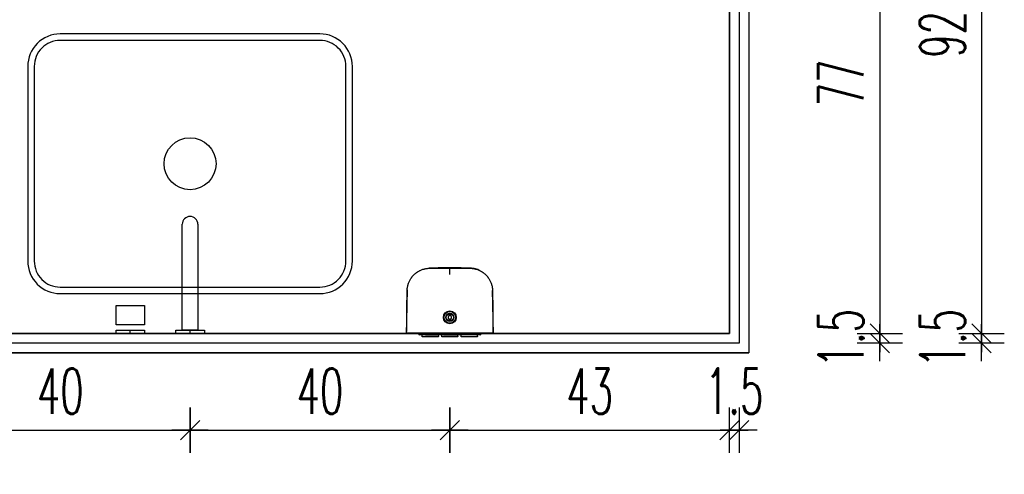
# Model space of a CAD drawing. Header units: centimetres. Extents: x -15121 to 30567, y -60641 to 0.
# Tile 147 of 256: x 6560 to 6711, y -24922 to -24852. Entities that reach past the tile are written whole.
import ezdxf

# ---------------------------------------------------------------- set-up
doc = ezdxf.new("R2010")
doc.units = ezdxf.units.CM
doc.header["$LTSCALE"] = 60
for name, color, linetype in [('A-----SZ', 8, 'Continuous'), ('AIKA podłoga wc pod meble', 8, 'Continuous'), ('AIKA TYNK', 5, 'Continuous'), ('AIKA widoki wymiarowanie', 7, 'Continuous'), ('AIKA widokowe', 7, 'Continuous'), ('AIKA ŚCIANA', 8, 'Continuous'), ('widokowe', 7, 'Continuous')]:
    doc.layers.add(name, color=color, linetype=linetype)
doc.layers.add('opisy', color=1, linetype='Continuous', lineweight=15)
doc.styles.add('wymiar', font='txt.shx', dxfattribs={"width": 0.6})
doc.dimstyles.new('Dwudziestka', dxfattribs={"dimtxt": 7, "dimasz": 0.7, "dimexe": 5, "dimexo": 0, "dimgap": 2.5, "dimtad": 1, "dimtoh": 1, "dimdec": 3, "dimrnd": 0.5, "dimdsep": 46, "dimtxsty": 'wymiar', "dimblk": 'znacznik', "dimcen": 0, "dimdle": 5, "dimse1": 1, "dimse2": 1, "dimclrd": 256, "dimclre": 256, "dimclrt": 256, "dimadec": 0, "dimazin": 0, "dimtfac": 0.4, "dimtdec": 3, "dimtix": 1, "dimtofl": 0, "dimtmove": 2, "dimatfit": 3, "dimldrblk": 'znacznik', "dimfxl": 1, "dimtolj": 1, "dimarcsym": 0})

# ---------------------------------------------------------------- blocks, each defined once
blk = doc.blocks.new('SL umywalka 50 top')
at = {"layer": 'AIKA widokowe'}
for points in [[(-20, -39), (20, -39, 0.414214), (25, -34), (25, -4, 0.414214), (20, 1), (-20, 1, 0.414214), (-25, -4), (-25, -34, 0.414214)], [(-20, -38), (20, -38, 0.414214), (24, -34), (24, -4, 0.414214), (20, 0), (-20, 0, 0.414214), (-24, -4), (-24, -34, 0.414214)]]:
    blk.add_lwpolyline(points, format="xyb", close=True, dxfattribs=at)
blk.add_circle((0, -19), 4, dxfattribs=at)
blk = doc.blocks.new('SL dozownik góra')
at = {"layer": 'AIKA widokowe'}
for p, q in [((-9.48, -0.03), (-9.48, 0.01)), ((-9.38, -0.03), (-9.38, 0.01)), ((-9.26, 0.01), (-9.37, 0.01)), ((-9.28, 0.21), (-8.58, 0.21)), ((-8.58, 0.11), (-9.28, 0.11)), ((-9.15, 0.11), (-9.15, -0.03)), ((-8.88, 0.45), (-8.88, 0.51)), ((-8.88, 0.51), (-6.38, 0.51)), ((-8.88, 0.45), (-8.88, 0.24)), ((-8.88, 0.21), (-8.88, 0.24)), ((-8.83, -0.03), (-8.83, 0.11)), ((-8.58, 0.21), (-8.48, 0.21)), ((-8.48, 0.11), (-8.58, 0.11)), ((-8.48, 0.21), (-8.38, 0.21)), ((-8.48, 0.11), (-8.48, 0.21)), ((-8.38, 0.11), (-8.48, 0.11)), ((-8.38, 0.21), (-6.58, 0.21)), ((-8.38, 0.11), (-6.58, 0.11)), ((-6.63, 0.11), (-6.63, -0.04)), ((-6.63, 0.11), (-6.63, 0.11)), ((-6.58, 0.21), (-6.48, 0.21)), ((-6.48, 0.11), (-6.58, 0.11)), ((-6.48, 0.21), (-6.38, 0.21)), ((-6.48, 0.21), (-6.48, 0.11)), ((-6.38, 0.11), (-6.48, 0.11)), ((-6.38, 0.51), (-6.38, 0.45)), ((-6.38, 0.45), (-6.38, 0.24)), ((-6.38, 0.24), (-6.38, 0.21)), ((-6.38, 0.21), (-5.75, 0.21)), ((-5.75, 0.11), (-6.38, 0.11)), ((-6.13, 0.11), (-6.13, 0.1)), ((-6.13, 0.11), (-6.13, 0.11)), ((-6.13, 0.1), (-5.72, 0.1)), ((-5.88, 0.45), (-5.88, 0.51)), ((-5.88, 0.51), (-3.38, 0.51)), ((-5.88, 0.45), (-5.88, 0.24)), ((-5.88, 0.21), (-5.88, 0.24)), ((-3.63, 0.21), (-5.75, 0.21)), ((-5.68, 0.08), (-5.57, -0.03)), ((-5.43, -0.03), (-5.61, 0.15)), ((-4.71, 0.11), (-5.57, 0.11)), ((-5.56, 0.1), (-4.93, 0.1)), ((-4.93, 0.1), (-4.93, 0.11)), ((-4.93, 0.11), (-4.93, 0.11)), ((-4.66, 0.16), (-4.85, -0.03)), ((-3.63, 0.11), (-4.31, 0.11)), ((-3.13, 0.1), (-4.3, 0.1)), ((-3.63, 0.21), (-3.43, 0.21)), ((-3.43, 0.11), (-3.63, 0.11)), ((-3.43, 0.21), (-3.23, 0.21)), ((-3.43, 0.11), (-3.43, 0.21)), ((-3.23, 0.11), (-3.43, 0.11)), ((-3.38, 0.51), (-3.38, 0.45)), ((-3.38, 0.45), (-3.38, 0.24)), ((-3.38, 0.24), (-3.38, 0.21)), ((-3.23, 0.21), (-2.88, 0.21)), ((-2.88, 0.11), (-3.23, 0.11)), ((-3.13, 0.11), (-3.13, 0.1)), ((-3.13, 0.11), (-3.13, 0.11)), ((-2.88, 0.45), (-2.88, 0.51)), ((-2.88, 0.51), (-0.38, 0.51)), ((-2.88, 0.45), (-2.88, 0.24)), ((-2.88, 0.21), (-2.88, 0.24)), ((-2.88, 0.21), (-2.78, 0.21)), ((-2.88, 0.11), (-2.78, 0.11)), ((-2.78, 0.21), (-2.68, 0.21)), ((-2.78, 0.21), (-2.78, 0.11)), ((-2.78, 0.11), (-2.68, 0.11)), ((-0.88, 0.21), (-2.68, 0.21)), ((-0.88, 0.11), (-2.68, 0.11)), ((-2.63, 0.11), (-2.63, -0.04)), ((-2.63, 0.11), (-2.63, 0.11)), ((-0.88, 0.21), (-0.78, 0.21)), ((-0.88, 0.11), (-0.78, 0.11)), ((-0.78, 0.21), (-0.68, 0.21)), ((-0.78, 0.11), (-0.78, 0.21)), ((-0.78, 0.11), (-0.68, 0.11)), ((-0.68, 0.21), (0.02, 0.21)), ((0.02, 0.11), (-0.68, 0.11)), ((-0.43, 0.11), (-0.43, -0.03)), ((-0.38, 0.51), (-0.38, 0.45)), ((-0.38, 0.45), (-0.38, 0.24)), ((-0.38, 0.24), (-0.38, 0.21)), ((-0.11, 0.11), (-0.11, -0.03)), ((0.11, 0.01), (0, 0.01)), ((0.12, 0.01), (0.12, -0.03)), ((0.22, 0.01), (0.22, -0.03)), ((-4.75, -2.24), (-4.75, -2.09)), ((-4.5, -2.09), (-4.75, -2.09)), ((-4.75, -2.26), (-4.75, -2.24)), ((-4.75, -2.73), (-4.75, -2.71)), ((-4.75, -2.89), (-4.75, -2.73)), ((-4.5, -2.89), (-4.75, -2.89)), ((-4.5, -2.24), (-4.5, -2.09)), ((-4.5, -2.24), (-4.5, -2.26)), ((-4.5, -2.71), (-4.5, -2.73)), ((-4.5, -2.89), (-4.5, -2.73)), ((-11.26, -4.31), (-11.26, -4.31)), ((2, -4.31), (2, -4.31)), ((-11.24, -5.15), (-11.24, -5.15)), ((1.98, -5.15), (1.98, -5.15)), ((-11.21, -6.37), (-11.21, -6.52)), ((-11.21, -6.38), (-11.21, -6.5))]:
    blk.add_line(p, q, dxfattribs=at)
for radius in [1, 0.9, 0.625, 0.575]:
    blk.add_circle((-4.63, -2.49), radius, dxfattribs=at)
for centre, radius, start, end in [((-9.28, 0.01), 0.2, 90, 180), ((-9.28, 0.01), 0.1, 90, 180), ((-9.37, 0), 0.009, 90, 180), ((-9.26, 0), 0.009, 0, 90), ((-5.75, 0.01), 0.2, 45, 90), ((-5.75, 0.01), 0.1, 45, 90), ((-4.59, 0.09), 0.1, 85.8328, 135), ((-4.63, -0.46), 0.65, 42.186, 85.8328), ((0, 0), 0.009, 90, 180), ((0.02, 0.01), 0.2, 0, 90), ((0.02, 0.01), 0.1, 0, 90), ((0.11, 0), 0.009, 0, 90), ((-4.63, -2.49), 0.275, 117.0357, 242.9643), ((-4.63, -2.49), 0.256, 60.7941, 119.2059), ((-4.63, -2.49), 0.256, 240.7941, 299.2059), ((-4.63, -2.49), 0.275, 297.0357, 62.9643), ((-11.24, -4.31), 0.02, 182.1155, 232.6601), ((1.98, -4.31), 0.02, 307.0927, 359.643), ((-11.22, -5.15), 0.02, 141.303, 181.3577), ((1.96, -5.15), 0.02, 358.8409, 39.0533), ((-7.68, -6.49), 3.52, 180.5, 180.9111), ((-1.57, -6.49), 3.52, 356.2472, 359.5), ((-1.57, -6.49), 3.52, 356.0961, 359.4538)]:
    blk.add_arc(centre, radius, start, end, dxfattribs=at)
for points, degree in [([(-11.35, -0.03), (-11.35, -0.03), (-11.27, -0.03)], 2), ([(-10.88, -0.04), (-11.01, -0.03), (-11.13, -0.03), (-11.26, -0.03)], 3), ([(-10.29, -0.03), (-7.46, -0.03), (-4.63, -0.03)], 2), ([(-4.63, -0.03), (-1.8, -0.03), (1.03, -0.03)], 2), ([(2, -0.03), (1.87, -0.03), (1.75, -0.03), (1.63, -0.04)], 3), ([(2.02, -0.03), (2.09, -0.03), (2.09, -0.03)], 2), ([(-0.02, -9.7), (0, -9.69), (0.01, -9.69), (0.03, -9.68)], 3)]:
    blk.add_open_spline(points, degree=degree, dxfattribs=at)
for points, knots in [([(-11.35, -0.03), (-11.35, -0.27), (-11.33, -0.75), (-11.32, -1.44), (-11.31, -2.07), (-11.29, -2.65), (-11.28, -3.16), (-11.27, -3.62), (-11.26, -4), (-11.26, -4.22), (-11.26, -4.31)], [0, 0, 0, 0, 0.174298, 0.335211, 0.482738, 0.616879, 0.737634, 0.845004, 0.938988, 1, 1, 1, 1]), ([(-11.27, -0.03), (-11.27, -0.03), (-11.27, -0.03), (-11.26, -0.03), (-11.26, -0.03), (-11.25, -0.03), (-11.24, -0.03), (-11.22, -0.03), (-11.22, -0.03), (-11.21, -0.03), (-11.2, -0.03), (-11.18, -0.03), (-11.17, -0.03), (-11.14, -0.03), (-11.12, -0.03), (-11.09, -0.03), (-11.07, -0.03), (-11.04, -0.03), (-11.04, -0.03), (-11.03, -0.03), (-11.01, -0.03), (-10.99, -0.03), (-10.96, -0.03), (-10.91, -0.03), (-10.86, -0.03), (-10.82, -0.03), (-10.81, -0.03), (-10.79, -0.03), (-10.78, -0.03), (-10.77, -0.03), (-10.76, -0.03), (-10.73, -0.03), (-10.7, -0.03), (-10.64, -0.03), (-10.61, -0.03), (-10.55, -0.03), (-10.52, -0.03), (-10.48, -0.03), (-10.47, -0.03), (-10.45, -0.03), (-10.43, -0.03), (-10.4, -0.03), (-10.36, -0.03), (-10.32, -0.03), (-10.29, -0.03)], [0, 0, 0, 0, 0.0625, 0.0625, 0.125, 0.125, 0.1875, 0.1875, 0.21875, 0.21875, 0.25, 0.25, 0.3125, 0.3125, 0.375, 0.375, 0.4375, 0.4375, 0.453125, 0.453125, 0.46875, 0.5, 0.5, 0.5625, 0.625, 0.625, 0.65625, 0.65625, 0.671875, 0.671875, 0.6875, 0.6875, 0.75, 0.75, 0.8125, 0.8125, 0.875, 0.875, 0.890625, 0.890625, 0.90625, 0.9375, 0.9375, 1, 1, 1, 1]), ([(-4.63, -10.06), (-5.26, -10.06), (-5.9, -10.06), (-6.69, -10.06), (-6.93, -10.06), (-7.21, -10.06), (-7.33, -10.06), (-7.41, -10.06), (-7.45, -10.06), (-7.53, -10.06), (-7.59, -10.06), (-7.65, -10.06), (-7.68, -10.06), (-7.7, -10.06), (-7.76, -10.06), (-7.8, -10.05), (-7.86, -10.05), (-7.88, -10.05), (-7.92, -10.05), (-7.94, -10.05), (-8.04, -10.04), (-8.12, -10.03), (-8.28, -10.01), (-8.35, -10), (-8.47, -9.97), (-8.51, -9.96), (-8.57, -9.95), (-8.58, -9.94), (-8.62, -9.93), (-8.64, -9.93), (-8.74, -9.9), (-8.81, -9.88), (-8.96, -9.82), (-9.03, -9.79), (-9.18, -9.73), (-9.25, -9.7), (-9.39, -9.63), (-9.46, -9.59), (-9.56, -9.53), (-9.59, -9.5), (-9.64, -9.47), (-9.66, -9.46), (-9.69, -9.44), (-9.71, -9.43), (-9.79, -9.37), (-9.85, -9.32), (-9.97, -9.22), (-10.03, -9.17), (-10.15, -9.07), (-10.2, -9.01), (-10.31, -8.9), (-10.36, -8.84), (-10.44, -8.74), (-10.46, -8.71), (-10.49, -8.67), (-10.5, -8.67), (-10.51, -8.65), (-10.53, -8.63), (-10.54, -8.6), (-10.6, -8.52), (-10.64, -8.46), (-10.73, -8.32), (-10.8, -8.19), (-10.87, -8.04), (-10.94, -7.9), (-10.97, -7.83), (-11.01, -7.72), (-11.02, -7.68), (-11.03, -7.63), (-11.04, -7.62), (-11.04, -7.6), (-11.05, -7.58), (-11.06, -7.55), (-11.09, -7.45), (-11.11, -7.38), (-11.14, -7.22), (-11.15, -7.15), (-11.18, -6.99), (-11.19, -6.91), (-11.2, -6.8), (-11.2, -6.76), (-11.2, -6.7), (-11.2, -6.68), (-11.2, -6.64), (-11.2, -6.62), (-11.2, -6.58), (-11.2, -6.56), (-11.21, -6.52), (-11.21, -6.49), (-11.21, -6.45), (-11.21, -6.41), (-11.21, -6.39), (-11.21, -6.33), (-11.21, -6.29), (-11.21, -6.21), (-11.21, -6.17), (-11.21, -5.98), (-11.21, -5.82), (-11.22, -5.04), (-11.23, -4.41), (-11.24, -3.16), (-11.25, -2.53), (-11.26, -1.28), (-11.27, -0.65), (-11.27, -0.03)], [0, 0, 0, 0, 0.125, 0.125, 0.15625, 0.171875, 0.179687, 0.179687, 0.1875, 0.1875, 0.195312, 0.199219, 0.199219, 0.203125, 0.203125, 0.210937, 0.210937, 0.214844, 0.214844, 0.21875, 0.21875, 0.234375, 0.234375, 0.25, 0.25, 0.257812, 0.257812, 0.261719, 0.261719, 0.265625, 0.265625, 0.28125, 0.28125, 0.296875, 0.296875, 0.3125, 0.3125, 0.328125, 0.328125, 0.335937, 0.335937, 0.339844, 0.339844, 0.34375, 0.34375, 0.359375, 0.359375, 0.375, 0.375, 0.390625, 0.390625, 0.40625, 0.40625, 0.414062, 0.414062, 0.416016, 0.416016, 0.417969, 0.421875, 0.421875, 0.4375, 0.4375, 0.453125, 0.46875, 0.46875, 0.484375, 0.484375, 0.492187, 0.492187, 0.494141, 0.494141, 0.496094, 0.5, 0.5, 0.515625, 0.515625, 0.53125, 0.53125, 0.546875, 0.546875, 0.554687, 0.554687, 0.558594, 0.558594, 0.5625, 0.5625, 0.566406, 0.566406, 0.570312, 0.574219, 0.574219, 0.578125, 0.578125, 0.585937, 0.585937, 0.59375, 0.59375, 0.625, 0.625, 0.75, 0.75, 0.875, 0.875, 1, 1, 1, 1]), ([(2.02, -0.03), (2.01, -0.65), (2, -1.28), (1.99, -2.53), (1.98, -3.16), (1.97, -4.41), (1.96, -5.04), (1.95, -5.82), (1.95, -5.98), (1.95, -6.17), (1.95, -6.21), (1.95, -6.29), (1.95, -6.33), (1.95, -6.39), (1.95, -6.41), (1.95, -6.45), (1.95, -6.49), (1.95, -6.52), (1.95, -6.56), (1.95, -6.58), (1.95, -6.62), (1.95, -6.64), (1.94, -6.68), (1.94, -6.7), (1.94, -6.76), (1.94, -6.8), (1.93, -6.91), (1.92, -6.99), (1.9, -7.15), (1.88, -7.22), (1.85, -7.38), (1.83, -7.45), (1.8, -7.55), (1.79, -7.58), (1.79, -7.6), (1.78, -7.62), (1.78, -7.63), (1.76, -7.68), (1.75, -7.72), (1.71, -7.83), (1.68, -7.9), (1.61, -8.04), (1.55, -8.19), (1.47, -8.32), (1.39, -8.46), (1.34, -8.52), (1.29, -8.6), (1.27, -8.63), (1.25, -8.65), (1.24, -8.67), (1.23, -8.67), (1.2, -8.71), (1.18, -8.74), (1.1, -8.84), (1.05, -8.9), (0.94, -9.01), (0.89, -9.07), (0.77, -9.17), (0.71, -9.22), (0.59, -9.32), (0.53, -9.37), (0.45, -9.43), (0.43, -9.44), (0.4, -9.46), (0.38, -9.47), (0.33, -9.5), (0.3, -9.53), (0.2, -9.59), (0.13, -9.63), (-0.01, -9.7), (-0.08, -9.73), (-0.22, -9.79), (-0.3, -9.82), (-0.45, -9.88), (-0.52, -9.9), (-0.62, -9.93), (-0.64, -9.93), (-0.67, -9.94), (-0.69, -9.95), (-0.75, -9.96), (-0.79, -9.97), (-0.91, -10), (-0.98, -10.01), (-1.14, -10.03), (-1.22, -10.04), (-1.32, -10.05), (-1.34, -10.05), (-1.38, -10.05), (-1.39, -10.05), (-1.45, -10.05), (-1.49, -10.06), (-1.55, -10.06), (-1.57, -10.06), (-1.61, -10.06), (-1.67, -10.06), (-1.73, -10.06), (-1.81, -10.06), (-1.85, -10.06), (-1.93, -10.06), (-2.05, -10.06), (-2.33, -10.06), (-2.57, -10.06), (-3.36, -10.06), (-3.99, -10.06), (-4.63, -10.06)], [0, 0, 0, 0, 0.125, 0.125, 0.25, 0.25, 0.375, 0.375, 0.40625, 0.40625, 0.414063, 0.414063, 0.421875, 0.421875, 0.425781, 0.425781, 0.429688, 0.433594, 0.433594, 0.4375, 0.4375, 0.441406, 0.441406, 0.445313, 0.445313, 0.453125, 0.453125, 0.46875, 0.46875, 0.484375, 0.484375, 0.5, 0.5, 0.503906, 0.505859, 0.505859, 0.507813, 0.507813, 0.515625, 0.515625, 0.53125, 0.53125, 0.546875, 0.5625, 0.5625, 0.578125, 0.578125, 0.582031, 0.583984, 0.583984, 0.585938, 0.585938, 0.59375, 0.59375, 0.609375, 0.609375, 0.625, 0.625, 0.640625, 0.640625, 0.65625, 0.65625, 0.660156, 0.660156, 0.664063, 0.664063, 0.671875, 0.671875, 0.6875, 0.6875, 0.703125, 0.703125, 0.71875, 0.71875, 0.734375, 0.734375, 0.738281, 0.738281, 0.742188, 0.742188, 0.75, 0.75, 0.765625, 0.765625, 0.78125, 0.78125, 0.785156, 0.785156, 0.789063, 0.789063, 0.796875, 0.796875, 0.800781, 0.800781, 0.804688, 0.8125, 0.8125, 0.820313, 0.820313, 0.828125, 0.84375, 0.875, 0.875, 1, 1, 1, 1]), ([(1.03, -0.03), (1.07, -0.03), (1.1, -0.03), (1.15, -0.03), (1.17, -0.03), (1.19, -0.03), (1.21, -0.03), (1.22, -0.03), (1.26, -0.03), (1.29, -0.03), (1.35, -0.03), (1.38, -0.03), (1.44, -0.03), (1.47, -0.03), (1.5, -0.03), (1.51, -0.03), (1.52, -0.03), (1.53, -0.03), (1.55, -0.03), (1.56, -0.03), (1.6, -0.03), (1.66, -0.03), (1.7, -0.03), (1.74, -0.03), (1.75, -0.03), (1.77, -0.03), (1.78, -0.03), (1.78, -0.03), (1.81, -0.03), (1.83, -0.03), (1.86, -0.03), (1.88, -0.03), (1.91, -0.03), (1.93, -0.03), (1.94, -0.03), (1.95, -0.03), (1.96, -0.03), (1.97, -0.03), (1.98, -0.03), (1.99, -0.03), (2, -0.03), (2.01, -0.03), (2.01, -0.03), (2.02, -0.03), (2.02, -0.03)], [0, 0, 0, 0, 0.0625, 0.0625, 0.09375, 0.109375, 0.109375, 0.125, 0.125, 0.1875, 0.1875, 0.25, 0.25, 0.3125, 0.3125, 0.328125, 0.328125, 0.34375, 0.34375, 0.375, 0.375, 0.4375, 0.5, 0.5, 0.53125, 0.546875, 0.546875, 0.5625, 0.5625, 0.625, 0.625, 0.6875, 0.6875, 0.75, 0.75, 0.78125, 0.78125, 0.8125, 0.8125, 0.875, 0.875, 0.9375, 0.9375, 1, 1, 1, 1]), ([(2, -4.31), (2, -4.28), (2, -4.08), (2.01, -3.68), (2.02, -3.07), (2.04, -2.41), (2.06, -1.67), (2.07, -0.87), (2.09, -0.32), (2.09, -0.03)], [0, 0, 0, 0, 0.017073, 0.142038, 0.282546, 0.438596, 0.610188, 0.797323, 1, 1, 1, 1]), ([(-11.25, -4.31), (-11.25, -4.31), (-11.25, -4.31), (-11.25, -4.31), (-11.25, -4.31), (-11.25, -4.31), (-11.25, -4.31), (-11.25, -4.31), (-11.25, -4.32), (-11.25, -4.32), (-11.25, -4.33), (-11.25, -4.34), (-11.25, -4.34), (-11.25, -4.35), (-11.25, -4.35), (-11.25, -4.36), (-11.25, -4.38), (-11.25, -4.39), (-11.25, -4.41), (-11.25, -4.41), (-11.24, -4.42), (-11.24, -4.42), (-11.24, -4.43), (-11.24, -4.44), (-11.24, -4.45), (-11.24, -4.47), (-11.24, -4.49), (-11.24, -4.52), (-11.24, -4.53), (-11.24, -4.53), (-11.24, -4.54), (-11.24, -4.54), (-11.24, -4.55), (-11.24, -4.56), (-11.24, -4.58), (-11.24, -4.6), (-11.24, -4.63), (-11.24, -4.65), (-11.24, -4.66), (-11.24, -4.67), (-11.24, -4.68), (-11.24, -4.68), (-11.24, -4.7), (-11.24, -4.71), (-11.24, -4.74), (-11.24, -4.75), (-11.24, -4.78), (-11.24, -4.79), (-11.24, -4.82), (-11.24, -4.82), (-11.24, -4.84), (-11.24, -4.84), (-11.24, -4.86), (-11.24, -4.89), (-11.24, -4.91), (-11.23, -4.93), (-11.23, -4.94), (-11.23, -4.95), (-11.23, -4.95), (-11.23, -4.95), (-11.23, -4.97), (-11.23, -4.99), (-11.23, -5.01), (-11.23, -5.03), (-11.23, -5.04), (-11.23, -5.05), (-11.23, -5.06), (-11.23, -5.06), (-11.23, -5.07), (-11.23, -5.07), (-11.23, -5.08), (-11.23, -5.1), (-11.23, -5.11), (-11.23, -5.12), (-11.23, -5.12), (-11.23, -5.12), (-11.23, -5.12), (-11.23, -5.13), (-11.23, -5.13), (-11.23, -5.13), (-11.23, -5.14), (-11.23, -5.14), (-11.23, -5.15), (-11.23, -5.15), (-11.23, -5.15)], [0, 0, 0, 0, 0.03125, 0.03125, 0.039062, 0.039062, 0.046875, 0.0625, 0.0625, 0.09375, 0.125, 0.125, 0.140625, 0.140625, 0.15625, 0.15625, 0.1875, 0.21875, 0.21875, 0.234375, 0.242187, 0.242187, 0.25, 0.25, 0.28125, 0.28125, 0.3125, 0.34375, 0.34375, 0.351562, 0.351562, 0.359375, 0.359375, 0.375, 0.375, 0.40625, 0.4375, 0.4375, 0.453125, 0.460937, 0.460937, 0.46875, 0.46875, 0.5, 0.5, 0.53125, 0.53125, 0.5625, 0.5625, 0.578125, 0.578125, 0.59375, 0.59375, 0.625, 0.65625, 0.65625, 0.671875, 0.671875, 0.679687, 0.679687, 0.6875, 0.71875, 0.75, 0.75, 0.78125, 0.78125, 0.789062, 0.789062, 0.796875, 0.8125, 0.8125, 0.84375, 0.875, 0.875, 0.890625, 0.890625, 0.898437, 0.898437, 0.90625, 0.90625, 0.9375, 0.96875, 0.96875, 1, 1, 1, 1]), ([(-11.24, -5.15), (-11.24, -5.15), (-11.24, -5.15), (-11.24, -5.14), (-11.24, -5.14), (-11.24, -5.14), (-11.24, -5.14), (-11.24, -5.14), (-11.24, -5.14), (-11.24, -5.13), (-11.24, -5.12), (-11.24, -5.11), (-11.24, -5.11), (-11.24, -5.1), (-11.24, -5.1), (-11.24, -5.09), (-11.24, -5.08), (-11.24, -5.06), (-11.24, -5.05), (-11.24, -5.04), (-11.24, -5.03), (-11.24, -5.03), (-11.24, -5.03), (-11.24, -5.01), (-11.24, -5), (-11.24, -4.98), (-11.24, -4.96), (-11.24, -4.94), (-11.24, -4.92), (-11.24, -4.92), (-11.24, -4.91), (-11.24, -4.91), (-11.24, -4.9), (-11.24, -4.89), (-11.24, -4.87), (-11.24, -4.85), (-11.24, -4.82), (-11.24, -4.8), (-11.24, -4.79), (-11.24, -4.78), (-11.24, -4.77), (-11.24, -4.77), (-11.24, -4.75), (-11.24, -4.74), (-11.25, -4.71), (-11.25, -4.7), (-11.25, -4.67), (-11.25, -4.66), (-11.25, -4.64), (-11.25, -4.63), (-11.25, -4.62), (-11.25, -4.61), (-11.25, -4.59), (-11.25, -4.57), (-11.25, -4.54), (-11.25, -4.52), (-11.25, -4.52), (-11.25, -4.51), (-11.25, -4.5), (-11.25, -4.5), (-11.25, -4.48), (-11.25, -4.46), (-11.25, -4.44), (-11.25, -4.42), (-11.25, -4.41), (-11.25, -4.4), (-11.25, -4.4), (-11.25, -4.39), (-11.25, -4.39), (-11.25, -4.38), (-11.25, -4.37), (-11.25, -4.36), (-11.25, -4.34), (-11.25, -4.34), (-11.25, -4.33), (-11.25, -4.33), (-11.25, -4.33), (-11.25, -4.33), (-11.25, -4.33), (-11.25, -4.32), (-11.25, -4.31), (-11.25, -4.31), (-11.25, -4.31), (-11.25, -4.31), (-11.25, -4.31)], [0, 0, 0, 0, 0.023159, 0.023159, 0.031037, 0.031037, 0.038915, 0.05467, 0.05467, 0.086181, 0.117692, 0.117692, 0.133448, 0.133448, 0.149203, 0.149203, 0.180714, 0.212225, 0.212225, 0.227981, 0.235858, 0.235858, 0.243736, 0.243736, 0.275247, 0.275247, 0.306758, 0.338269, 0.338269, 0.346147, 0.346147, 0.354025, 0.354025, 0.36978, 0.36978, 0.401291, 0.432802, 0.432802, 0.448558, 0.456435, 0.456435, 0.464313, 0.464313, 0.495824, 0.495824, 0.527335, 0.527335, 0.558846, 0.558846, 0.574602, 0.574602, 0.590357, 0.590357, 0.621868, 0.653379, 0.653379, 0.669135, 0.669135, 0.677012, 0.677012, 0.68489, 0.716401, 0.747912, 0.747912, 0.779423, 0.779423, 0.787301, 0.787301, 0.795179, 0.810934, 0.810934, 0.842445, 0.873956, 0.873956, 0.889712, 0.889712, 0.897589, 0.897589, 0.905467, 0.905467, 0.936978, 0.968489, 0.968489, 1, 1, 1, 1]), ([(1.97, -5.15), (1.97, -5.15), (1.97, -5.15), (1.97, -5.14), (1.97, -5.14), (1.97, -5.13), (1.97, -5.13), (1.97, -5.13), (1.97, -5.12), (1.97, -5.12), (1.97, -5.12), (1.97, -5.12), (1.97, -5.11), (1.97, -5.1), (1.97, -5.08), (1.97, -5.07), (1.97, -5.07), (1.97, -5.06), (1.97, -5.06), (1.97, -5.05), (1.98, -5.04), (1.98, -5.03), (1.98, -5.01), (1.98, -4.99), (1.98, -4.97), (1.98, -4.95), (1.98, -4.95), (1.98, -4.95), (1.98, -4.94), (1.98, -4.93), (1.98, -4.91), (1.98, -4.89), (1.98, -4.86), (1.98, -4.84), (1.98, -4.84), (1.98, -4.82), (1.98, -4.82), (1.98, -4.79), (1.98, -4.78), (1.98, -4.75), (1.98, -4.74), (1.98, -4.71), (1.98, -4.7), (1.98, -4.68), (1.98, -4.68), (1.98, -4.67), (1.98, -4.66), (1.98, -4.65), (1.98, -4.63), (1.98, -4.6), (1.98, -4.58), (1.98, -4.56), (1.98, -4.55), (1.98, -4.54), (1.98, -4.54), (1.98, -4.53), (1.98, -4.53), (1.98, -4.52), (1.99, -4.49), (1.99, -4.47), (1.99, -4.45), (1.99, -4.44), (1.99, -4.43), (1.99, -4.42), (1.99, -4.42), (1.99, -4.41), (1.99, -4.41), (1.99, -4.39), (1.99, -4.38), (1.99, -4.36), (1.99, -4.35), (1.99, -4.35), (1.99, -4.34), (1.99, -4.34), (1.99, -4.33), (1.99, -4.32), (1.99, -4.32), (1.99, -4.31), (1.99, -4.31), (1.99, -4.31), (1.99, -4.31), (1.99, -4.31), (1.99, -4.31), (1.99, -4.31), (1.99, -4.31)], [0, 0, 0, 0, 0.03125, 0.03125, 0.0625, 0.09375, 0.09375, 0.101563, 0.101563, 0.109375, 0.109375, 0.125, 0.125, 0.15625, 0.1875, 0.1875, 0.203125, 0.210938, 0.210938, 0.21875, 0.21875, 0.25, 0.25, 0.28125, 0.3125, 0.320313, 0.320313, 0.328125, 0.328125, 0.34375, 0.34375, 0.375, 0.40625, 0.40625, 0.421875, 0.421875, 0.4375, 0.4375, 0.46875, 0.46875, 0.5, 0.5, 0.53125, 0.53125, 0.539063, 0.539063, 0.546875, 0.5625, 0.5625, 0.59375, 0.625, 0.625, 0.640625, 0.640625, 0.648438, 0.648438, 0.65625, 0.65625, 0.6875, 0.71875, 0.71875, 0.75, 0.75, 0.757813, 0.757813, 0.765625, 0.78125, 0.78125, 0.8125, 0.84375, 0.84375, 0.859375, 0.859375, 0.875, 0.875, 0.90625, 0.9375, 0.9375, 0.953125, 0.960938, 0.960938, 0.96875, 0.96875, 1, 1, 1, 1]), ([(2, -4.31), (2, -4.31), (2, -4.31), (2, -4.31), (2, -4.31), (2, -4.32), (2, -4.33), (2, -4.33), (2, -4.33), (2, -4.33), (2, -4.33), (2, -4.34), (2, -4.34), (2, -4.36), (1.99, -4.37), (1.99, -4.38), (1.99, -4.39), (1.99, -4.39), (1.99, -4.4), (1.99, -4.4), (1.99, -4.41), (1.99, -4.42), (1.99, -4.44), (1.99, -4.46), (1.99, -4.48), (1.99, -4.5), (1.99, -4.5), (1.99, -4.51), (1.99, -4.52), (1.99, -4.52), (1.99, -4.54), (1.99, -4.57), (1.99, -4.59), (1.99, -4.61), (1.99, -4.62), (1.99, -4.63), (1.99, -4.64), (1.99, -4.66), (1.99, -4.67), (1.99, -4.7), (1.99, -4.71), (1.99, -4.74), (1.99, -4.75), (1.99, -4.77), (1.99, -4.77), (1.99, -4.78), (1.99, -4.79), (1.99, -4.8), (1.98, -4.82), (1.98, -4.85), (1.98, -4.87), (1.98, -4.89), (1.98, -4.9), (1.98, -4.91), (1.98, -4.91), (1.98, -4.92), (1.98, -4.92), (1.98, -4.94), (1.98, -4.96), (1.98, -4.98), (1.98, -5), (1.98, -5.01), (1.98, -5.03), (1.98, -5.03), (1.98, -5.03), (1.98, -5.04), (1.98, -5.05), (1.98, -5.06), (1.98, -5.08), (1.98, -5.09), (1.98, -5.1), (1.98, -5.1), (1.98, -5.11), (1.98, -5.11), (1.98, -5.12), (1.98, -5.13), (1.98, -5.14), (1.98, -5.14), (1.98, -5.14), (1.98, -5.14), (1.98, -5.14), (1.98, -5.14), (1.98, -5.15), (1.98, -5.15), (1.98, -5.15)], [0, 0, 0, 0, 0.03178, 0.03178, 0.063561, 0.095341, 0.095341, 0.103286, 0.103286, 0.111231, 0.111231, 0.127121, 0.127121, 0.158902, 0.190682, 0.190682, 0.206572, 0.214517, 0.214517, 0.222462, 0.222462, 0.254243, 0.254243, 0.286023, 0.317803, 0.325748, 0.325748, 0.333693, 0.333693, 0.349583, 0.349583, 0.381364, 0.413144, 0.413144, 0.429034, 0.429034, 0.444924, 0.444924, 0.476705, 0.476705, 0.508485, 0.508485, 0.540265, 0.540265, 0.54821, 0.54821, 0.556156, 0.572046, 0.572046, 0.603826, 0.635606, 0.635606, 0.651496, 0.651496, 0.659442, 0.659442, 0.667387, 0.667387, 0.699167, 0.730947, 0.730947, 0.762728, 0.762728, 0.770673, 0.770673, 0.778618, 0.794508, 0.794508, 0.826288, 0.858069, 0.858069, 0.873959, 0.873959, 0.889849, 0.889849, 0.921629, 0.953409, 0.953409, 0.9693, 0.977245, 0.977245, 0.98519, 0.98519, 1, 1, 1, 1]), ([(-11.24, -5.15), (-11.24, -5.15), (-11.24, -5.18), (-11.23, -5.23), (-11.23, -5.29), (-11.23, -5.35), (-11.23, -5.43), (-11.23, -5.52), (-11.23, -5.6), (-11.22, -5.68), (-11.22, -5.77), (-11.22, -5.85), (-11.22, -5.93), (-11.22, -6.01), (-11.22, -6.08), (-11.21, -6.15), (-11.21, -6.22), (-11.21, -6.28), (-11.21, -6.34), (-11.21, -6.4), (-11.21, -6.45), (-11.21, -6.5), (-11.21, -6.55), (-11.2, -6.58), (-11.2, -6.61), (-11.2, -6.62)], [0, 0, 0, 0, 0.001486, 0.007177, 0.011069, 0.015278, 0.025345, 0.038385, 0.054841, 0.074931, 0.098773, 0.130706, 0.167697, 0.209788, 0.257008, 0.309376, 0.366907, 0.429612, 0.497499, 0.570576, 0.648846, 0.732314, 0.820984, 0.914859, 1, 1, 1, 1]), ([(1.95, -6.62), (1.95, -6.62), (1.95, -6.61), (1.95, -6.6), (1.95, -6.58), (1.95, -6.56), (1.95, -6.55), (1.95, -6.53), (1.95, -6.5), (1.95, -6.48), (1.95, -6.46), (1.95, -6.43), (1.95, -6.4), (1.95, -6.37), (1.95, -6.34), (1.95, -6.31), (1.95, -6.28), (1.95, -6.24), (1.95, -6.21), (1.96, -6.18), (1.96, -6.16), (1.96, -6.14), (1.96, -6.13), (1.96, -6.11), (1.96, -6.08), (1.96, -6.02), (1.96, -5.94), (1.96, -5.83), (1.97, -5.66), (1.97, -5.43), (1.98, -5.24), (1.98, -5.15)], [0, 0, 0, 0, 0.083134, 0.174265, 0.26017, 0.340849, 0.416304, 0.486534, 0.551541, 0.611325, 0.665887, 0.71523, 0.759355, 0.798265, 0.831967, 0.860466, 0.881145, 0.897866, 0.910656, 0.919582, 0.922656, 0.924885, 0.92574, 0.92648, 0.928779, 0.933035, 0.939253, 0.947434, 0.957578, 0.977893, 1, 1, 1, 1]), ([(-4.63, -9.07), (-4.63, -9.1), (-4.63, -9.14), (-4.63, -9.2), (-4.63, -9.23), (-4.63, -9.3), (-4.63, -9.33), (-4.63, -9.37), (-4.63, -9.37), (-4.63, -9.39), (-4.63, -9.4), (-4.63, -9.42), (-4.63, -9.44), (-4.63, -9.48), (-4.63, -9.54), (-4.63, -9.59), (-4.63, -9.63), (-4.63, -9.65), (-4.63, -9.67), (-4.63, -9.68), (-4.63, -9.69), (-4.63, -9.69), (-4.63, -9.7), (-4.63, -9.72), (-4.63, -9.75), (-4.63, -9.79), (-4.63, -9.82), (-4.63, -9.86), (-4.63, -9.88), (-4.63, -9.9), (-4.63, -9.91), (-4.63, -9.91), (-4.63, -9.92), (-4.63, -9.92), (-4.63, -9.93), (-4.63, -9.94), (-4.63, -9.96), (-4.63, -9.99), (-4.63, -10.01), (-4.63, -10.02), (-4.63, -10.03), (-4.63, -10.03), (-4.63, -10.04), (-4.63, -10.04), (-4.63, -10.04), (-4.63, -10.05), (-4.63, -10.06), (-4.63, -10.06), (-4.63, -10.06)], [0, 0, 0, 0, 0.0625, 0.0625, 0.125, 0.125, 0.1875, 0.1875, 0.203125, 0.203125, 0.21875, 0.21875, 0.25, 0.25, 0.3125, 0.375, 0.375, 0.40625, 0.40625, 0.421875, 0.429687, 0.429687, 0.4375, 0.4375, 0.5, 0.5, 0.5625, 0.5625, 0.625, 0.625, 0.640625, 0.648438, 0.648438, 0.65625, 0.65625, 0.6875, 0.6875, 0.75, 0.8125, 0.8125, 0.84375, 0.84375, 0.859375, 0.859375, 0.875, 0.875, 0.9375, 1, 1, 1, 1]), ([(-9.29, -9.68), (-9.17, -9.74), (-8.93, -9.84), (-8.56, -9.96), (-8.17, -10.03), (-7.78, -10.06), (-7.38, -10.07), (-6.33, -10.1), (-5.42, -10.12), (-4.63, -10.12)], [0, 0, 0, 0, 0.083303, 0.166609, 0.249917, 0.333224, 0.416576, 0.499923, 1, 1, 1, 1]), ([(-4.63, -10.12), (-3.84, -10.12), (-2.92, -10.1), (-1.88, -10.07), (-1.6, -10.06), (-1.45, -10.05), (-1.44, -10.05)], [0, 0, 0, 0, 0.740066, 0.863413, 0.986765, 1, 1, 1, 1])]:
    blk.add_open_spline(points, degree=3, knots=knots, dxfattribs=at)
blk = doc.blocks.new('znacznik')
at = {"color": 0}
for points in [[(0, -5), (0, 5)], [(-4, 0), (4, 0)]]:
    blk.add_lwpolyline(points, dxfattribs=at)
at = {"color": 1}
blk.add_lwpolyline([(-2.12, -2.12), (2.12, 2.12)], dxfattribs=at)
blk = doc.blocks.new('*D6190')
at = {"layer": 'AIKA widoki wymiarowanie', "lineweight": -2, "transparency": 16777216}
blk.add_line((6692.14, -24824.08), (6692.14, -24899.78), dxfattribs=at)
at = {"layer": 'Defpoints', "color": 0, "transparency": 16777216}
for p in [(6660.35, -24823.38), (6668.96, -24900.48), (6692.14, -24900.48)]:
    blk.add_point(p, dxfattribs=at)
at = {"layer": 'AIKA widoki wymiarowanie', "lineweight": -2, "transparency": 16777216, "xscale": 0.7, "yscale": 0.7, "zscale": 0.7}
for p, rotation in [((6692.14, -24823.38), 90), ((6692.14, -24900.48), 270)]:
    blk.add_blockref('znacznik', p, dxfattribs=dict(at, rotation=rotation))
at = {"layer": 'AIKA widoki wymiarowanie', "transparency": 16777216, "insert": (6686.14, -24861.93), "char_height": 7, "attachment_point": 5, "rotation": 90, "style": 'wymiar'}
blk.add_mtext('\\A1;77', dxfattribs=at)
blk = doc.blocks.new('*D6191')
at = {"layer": 'AIKA widoki wymiarowanie', "lineweight": -2, "transparency": 16777216}
for p, q in [((6692.14, -24899.78), (6692.14, -24899.08)), ((6692.14, -24902.68), (6692.14, -24903.38))]:
    blk.add_line(p, q, dxfattribs=at)
at = {"layer": 'Defpoints', "color": 0, "transparency": 16777216}
for p in [(6668.96, -24900.48), (6670.46, -24901.98), (6692.14, -24901.98)]:
    blk.add_point(p, dxfattribs=at)
at = {"layer": 'AIKA widoki wymiarowanie', "lineweight": -2, "transparency": 16777216, "xscale": 0.7, "yscale": 0.7, "zscale": 0.7}
for p, rotation in [((6692.14, -24900.48), 270), ((6692.14, -24901.98), 90)]:
    blk.add_blockref('znacznik', p, dxfattribs=dict(at, rotation=rotation))
at = {"layer": 'AIKA widoki wymiarowanie', "transparency": 16777216, "insert": (6686.14, -24901.23), "char_height": 7, "attachment_point": 5, "rotation": 90, "style": 'wymiar'}
blk.add_mtext('\\A1;1.5', dxfattribs=at)
blk = doc.blocks.new('*D6197')
at = {"layer": 'AIKA widoki wymiarowanie', "lineweight": -2, "transparency": 16777216}
blk.add_line((6707.8, -24809.08), (6707.8, -24899.78), dxfattribs=at)
at = {"layer": 'Defpoints', "color": 0, "transparency": 16777216}
for p in [(6642.83, -24808.38), (6668.96, -24900.48), (6707.8, -24900.48)]:
    blk.add_point(p, dxfattribs=at)
at = {"layer": 'AIKA widoki wymiarowanie', "lineweight": -2, "transparency": 16777216, "xscale": 0.7, "yscale": 0.7, "zscale": 0.7}
for p, rotation in [((6707.8, -24808.38), 90), ((6707.8, -24900.48), 270)]:
    blk.add_blockref('znacznik', p, dxfattribs=dict(at, rotation=rotation))
at = {"layer": 'AIKA widoki wymiarowanie', "transparency": 16777216, "insert": (6701.8, -24854.43), "char_height": 7, "attachment_point": 5, "rotation": 90, "style": 'wymiar'}
blk.add_mtext('\\A1;92', dxfattribs=at)
blk = doc.blocks.new('*D5950')
at = {"layer": 'AIKA widoki wymiarowanie', "lineweight": -2, "transparency": 16777216}
for p, q in [((6707.8, -24899.78), (6707.8, -24899.08)), ((6707.8, -24902.68), (6707.8, -24903.38))]:
    blk.add_line(p, q, dxfattribs=at)
at = {"layer": 'Defpoints', "color": 0, "transparency": 16777216}
for p in [(6668.96, -24900.48), (6670.46, -24901.98), (6707.8, -24901.98)]:
    blk.add_point(p, dxfattribs=at)
at = {"layer": 'AIKA widoki wymiarowanie', "lineweight": -2, "transparency": 16777216, "xscale": 0.7, "yscale": 0.7, "zscale": 0.7}
for p, rotation in [((6707.8, -24900.48), 270), ((6707.8, -24901.98), 90)]:
    blk.add_blockref('znacznik', p, dxfattribs=dict(at, rotation=rotation))
at = {"layer": 'AIKA widoki wymiarowanie', "transparency": 16777216, "insert": (6701.8, -24901.23), "char_height": 7, "attachment_point": 5, "rotation": 90, "style": 'wymiar'}
blk.add_mtext('\\A1;1.5', dxfattribs=at)
blk = doc.blocks.new('*D6203')
at = {"layer": 'AIKA widoki wymiarowanie', "lineweight": -2, "transparency": 16777216}
blk.add_line((6546.61, -24915.39), (6585.2, -24915.39), dxfattribs=at)
at = {"layer": 'Defpoints', "color": 0, "transparency": 16777216}
for p in [(6585.9, -24874.35), (6545.91, -24891.43), (6585.9, -24915.39)]:
    blk.add_point(p, dxfattribs=at)
at = {"layer": 'AIKA widoki wymiarowanie', "lineweight": -2, "transparency": 16777216, "xscale": 0.7, "yscale": 0.7, "zscale": 0.7, "rotation": 180}
blk.add_blockref('znacznik', (6545.91, -24915.39), dxfattribs=at)
at = {"layer": 'AIKA widoki wymiarowanie', "lineweight": -2, "transparency": 16777216, "xscale": 0.7, "yscale": 0.7, "zscale": 0.7}
blk.add_blockref('znacznik', (6585.9, -24915.39), dxfattribs=at)
at = {"layer": 'AIKA widoki wymiarowanie', "transparency": 16777216, "insert": (6565.91, -24909.39), "char_height": 7, "attachment_point": 5, "style": 'wymiar'}
blk.add_mtext('\\A1;40', dxfattribs=at)
blk = doc.blocks.new('*D6204')
at = {"layer": 'AIKA widoki wymiarowanie', "lineweight": -2, "transparency": 16777216}
blk.add_line((6586.6, -24915.39), (6625.21, -24915.39), dxfattribs=at)
at = {"layer": 'Defpoints', "color": 0, "transparency": 16777216}
for p in [(6585.9, -24874.35), (6625.91, -24891.43), (6625.91, -24915.39)]:
    blk.add_point(p, dxfattribs=at)
at = {"layer": 'AIKA widoki wymiarowanie', "lineweight": -2, "transparency": 16777216, "xscale": 0.7, "yscale": 0.7, "zscale": 0.7, "rotation": 180}
blk.add_blockref('znacznik', (6585.9, -24915.39), dxfattribs=at)
at = {"layer": 'AIKA widoki wymiarowanie', "lineweight": -2, "transparency": 16777216, "xscale": 0.7, "yscale": 0.7, "zscale": 0.7}
blk.add_blockref('znacznik', (6625.91, -24915.39), dxfattribs=at)
at = {"layer": 'AIKA widoki wymiarowanie', "transparency": 16777216, "insert": (6605.9, -24909.39), "char_height": 7, "attachment_point": 5, "style": 'wymiar'}
blk.add_mtext('\\A1;40', dxfattribs=at)
blk = doc.blocks.new('*D6205')
at = {"layer": 'AIKA widoki wymiarowanie', "lineweight": -2, "transparency": 16777216}
blk.add_line((6626.61, -24915.39), (6668.26, -24915.39), dxfattribs=at)
at = {"layer": 'Defpoints', "color": 0, "transparency": 16777216}
for p in [(6625.91, -24891.43), (6668.96, -24900.48), (6668.96, -24915.39)]:
    blk.add_point(p, dxfattribs=at)
at = {"layer": 'AIKA widoki wymiarowanie', "lineweight": -2, "transparency": 16777216, "xscale": 0.7, "yscale": 0.7, "zscale": 0.7, "rotation": 180}
blk.add_blockref('znacznik', (6625.91, -24915.39), dxfattribs=at)
at = {"layer": 'AIKA widoki wymiarowanie', "lineweight": -2, "transparency": 16777216, "xscale": 0.7, "yscale": 0.7, "zscale": 0.7}
blk.add_blockref('znacznik', (6668.96, -24915.39), dxfattribs=at)
at = {"layer": 'AIKA widoki wymiarowanie', "transparency": 16777216, "insert": (6647.44, -24909.39), "char_height": 7, "attachment_point": 5, "style": 'wymiar'}
blk.add_mtext('\\A1;43', dxfattribs=at)
blk = doc.blocks.new('*D6206')
at = {"layer": 'AIKA widoki wymiarowanie', "lineweight": -2, "transparency": 16777216}
for p, q in [((6668.26, -24915.39), (6667.56, -24915.39)), ((6671.16, -24915.39), (6671.86, -24915.39))]:
    blk.add_line(p, q, dxfattribs=at)
at = {"layer": 'Defpoints', "color": 0, "transparency": 16777216}
for p in [(6668.96, -24900.48), (6670.46, -24901.98), (6670.46, -24915.39)]:
    blk.add_point(p, dxfattribs=at)
at = {"layer": 'AIKA widoki wymiarowanie', "lineweight": -2, "transparency": 16777216, "xscale": 0.7, "yscale": 0.7, "zscale": 0.7}
blk.add_blockref('znacznik', (6668.96, -24915.39), dxfattribs=at)
at = {"layer": 'AIKA widoki wymiarowanie', "lineweight": -2, "transparency": 16777216, "xscale": 0.7, "yscale": 0.7, "zscale": 0.7, "rotation": 180}
blk.add_blockref('znacznik', (6670.46, -24915.39), dxfattribs=at)
at = {"layer": 'AIKA widoki wymiarowanie', "transparency": 16777216, "insert": (6669.71, -24909.39), "char_height": 7, "attachment_point": 5, "style": 'wymiar'}
blk.add_mtext('\\A1;1.5', dxfattribs=at)
blk = doc.blocks.new('*D6212')
at = {"layer": 'AIKA widoki wymiarowanie', "lineweight": -2, "transparency": 16777216}
blk.add_line((6531.6, -24806.85), (6560.2, -24806.85), dxfattribs=at)
at = {"layer": 'Defpoints', "color": 0, "transparency": 16777216}
for p in [(6560.9, -24806.85), (6530.9, -24866.4), (6560.9, -24867.99)]:
    blk.add_point(p, dxfattribs=at)
at = {"layer": 'AIKA widoki wymiarowanie', "lineweight": -2, "transparency": 16777216, "xscale": 0.7, "yscale": 0.7, "zscale": 0.7, "rotation": 180}
blk.add_blockref('znacznik', (6530.9, -24806.85), dxfattribs=at)
at = {"layer": 'AIKA widoki wymiarowanie', "lineweight": -2, "transparency": 16777216, "xscale": 0.7, "yscale": 0.7, "zscale": 0.7}
blk.add_blockref('znacznik', (6560.9, -24806.85), dxfattribs=at)
at = {"layer": 'AIKA widoki wymiarowanie', "transparency": 16777216, "insert": (6545.9, -24800.85), "char_height": 7, "attachment_point": 5, "style": 'wymiar'}
blk.add_mtext('\\A1;30', dxfattribs=at)
blk = doc.blocks.new('*D6213')
at = {"layer": 'AIKA widoki wymiarowanie', "lineweight": -2, "transparency": 16777216}
blk.add_line((6561.6, -24806.85), (6610.2, -24806.85), dxfattribs=at)
at = {"layer": 'Defpoints', "color": 0, "transparency": 16777216}
for p in [(6610.9, -24806.85), (6560.9, -24867.99), (6610.9, -24870.03)]:
    blk.add_point(p, dxfattribs=at)
at = {"layer": 'AIKA widoki wymiarowanie', "lineweight": -2, "transparency": 16777216, "xscale": 0.7, "yscale": 0.7, "zscale": 0.7, "rotation": 180}
blk.add_blockref('znacznik', (6560.9, -24806.85), dxfattribs=at)
at = {"layer": 'AIKA widoki wymiarowanie', "lineweight": -2, "transparency": 16777216, "xscale": 0.7, "yscale": 0.7, "zscale": 0.7}
blk.add_blockref('znacznik', (6610.9, -24806.85), dxfattribs=at)
at = {"layer": 'AIKA widoki wymiarowanie', "transparency": 16777216, "insert": (6585.9, -24800.85), "char_height": 7, "attachment_point": 5, "style": 'wymiar'}
blk.add_mtext('\\A1;50', dxfattribs=at)
blk = doc.blocks.new('*D6214')
at = {"layer": 'AIKA widoki wymiarowanie', "lineweight": -2, "transparency": 16777216}
blk.add_line((6611.6, -24806.85), (6618.26, -24806.85), dxfattribs=at)
at = {"layer": 'Defpoints', "color": 0, "transparency": 16777216}
for p in [(6618.96, -24806.85), (6618.96, -24850.48), (6610.9, -24870.03)]:
    blk.add_point(p, dxfattribs=at)
at = {"layer": 'AIKA widoki wymiarowanie', "lineweight": -2, "transparency": 16777216, "xscale": 0.7, "yscale": 0.7, "zscale": 0.7, "rotation": 180}
blk.add_blockref('znacznik', (6610.9, -24806.85), dxfattribs=at)
at = {"layer": 'AIKA widoki wymiarowanie', "lineweight": -2, "transparency": 16777216, "xscale": 0.7, "yscale": 0.7, "zscale": 0.7}
blk.add_blockref('znacznik', (6618.96, -24806.85), dxfattribs=at)
at = {"layer": 'AIKA widoki wymiarowanie', "transparency": 16777216, "insert": (6614.93, -24800.85), "char_height": 7, "attachment_point": 5, "style": 'wymiar'}
blk.add_mtext('\\A1;8', dxfattribs=at)

msp = doc.modelspace()

# ---------------------------------------------------------------- linework, layer by layer
at = {"layer": 'A-----SZ'}
for p, q in [((6371.9623, -24903.4802), (6671.9623, -24903.4802)), ((6570.9103, -24903.4802), (6594.9103, -24903.4802))]:
    msp.add_line(p, q, dxfattribs=at)
at = {"layer": 'AIKA podłoga wc pod meble'}
msp.add_lwpolyline([(6471.9623, -24641.4802), (6471.9623, -24661.4802), (6386.9623, -24661.4802), (6386.9623, -24672.9802), (6368.9623, -24672.9802), (6368.9623, -24661.4802), (6061.4623, -24661.4802), (6061.4623, -25085.4802), (6506.4623, -25085.4802), (6506.4623, -24930.4802), (6350.4623, -24930.4802), (6350.4623, -24864.3728), (6368.9623, -24864.3728), (6368.9623, -24762.9802), (6386.9623, -24762.9802), (6386.9623, -24900.4802), (6668.9623, -24900.4802), (6668.9623, -24661.4802), (6572.9623, -24661.4802), (6572.9623, -24641.4802)], close=True, dxfattribs=at)
msp.add_lwpolyline([(6471.9623, -24641.4802), (6471.9623, -24661.4802), (6386.9623, -24661.4802), (6386.9623, -24672.9802), (6368.9623, -24672.9802), (6368.9623, -24661.4802), (6061.4623, -24661.4802), (6061.4623, -25085.4802), (6506.4623, -25085.4802), (6506.4623, -24930.4802), (6350.4623, -24930.4802), (6350.4623, -24864.3728), (6368.9623, -24864.3728), (6368.9623, -24762.9802), (6386.9623, -24762.9802), (6386.9623, -24900.4802), (6668.9623, -24900.4802), (6668.9623, -24661.4802), (6572.9623, -24661.4802), (6572.9623, -24641.4802)], close=True, dxfattribs=at)
at = {"layer": 'AIKA TYNK'}
msp.add_lwpolyline([(6573.9623, -24659.9802), (6670.4623, -24659.9802), (6670.4623, -24900.9934), (6670.4623, -24901.9802), (6385.4623, -24901.9802), (6385.4623, -24769.4802)], dxfattribs=at)
at = {"layer": 'AIKA widokowe'}
msp.add_lwpolyline([(6573.9623, -24661.4802), (6668.9623, -24661.4802), (6668.9623, -24900.4802), (6386.9623, -24900.4802), (6386.9623, -24769.4802)], dxfattribs=at)
at = {"layer": 'AIKA ŚCIANA'}
msp.add_lwpolyline([(6573.9623, -24658.4802), (6671.9623, -24658.4802), (6671.9623, -24900.9934), (6671.9623, -24903.4802), (6383.9623, -24903.4802), (6383.9623, -24769.4802)], dxfattribs=at)
at = {"layer": 'opisy'}
msp.add_line((6594.9103, -24903.4802), (6570.9103, -24903.4802), dxfattribs=at)
at = {"layer": 'widokowe'}
for p, q in [((6584.7002, -24899.9702), (6584.7002, -24883.6802)), ((6587.1002, -24883.6802), (6587.1002, -24899.9702)), ((6574.5002, -24899.1869), (6574.5002, -24896.2138)), ((6574.5002, -24896.2138), (6578.9002, -24896.2138)), ((6578.9002, -24896.2138), (6578.9002, -24899.1869)), ((6578.9002, -24899.1869), (6574.5002, -24899.1869)), ((6574.5002, -24900.4802), (6574.5002, -24899.9702)), ((6574.5002, -24899.9702), (6578.9002, -24899.9702)), ((6578.9002, -24900.4802), (6574.5002, -24900.4802)), ((6576.7002, -24900.4802), (6576.7002, -24899.9702)), ((6578.9002, -24899.9702), (6578.9002, -24900.4802)), ((6583.7002, -24900.4802), (6583.7002, -24899.9702)), ((6583.7002, -24899.9702), (6588.1002, -24899.9702)), ((6588.1002, -24900.4802), (6583.7002, -24900.4802)), ((6587.1002, -24899.9702), (6584.7002, -24899.9702)), ((6585.9002, -24900.4802), (6585.9002, -24899.9702)), ((6588.1002, -24899.9702), (6588.1002, -24900.4802))]:
    msp.add_line(p, q, dxfattribs=at)
msp.add_arc((6585.9002, -24883.6802), 1.2, 0, 180, dxfattribs=at)

# ---------------------------------------------------------------- block references
at = {"layer": 'AIKA widokowe', "color": 8}
msp.add_blockref('SL umywalka 50 top', (6585.9002, -24855.3507), dxfattribs=at)
at = {"layer": 'AIKA widokowe', "color": 6, "rotation": 180}
msp.add_blockref('SL dozownik góra', (6621.2792, -24900.5062), dxfattribs=at)

# ---------------------------------------------------------------- dimensions: what is measured, and where the dimension line sits
at = {"layer": 'AIKA widoki wymiarowanie'}
for base, p1, p2, picture, middle in [((6560.9002, -24806.8538), (6530.9002, -24866.4027), (6560.9002, -24867.9875), '*D6212', (6545.9002, -24800.8538)), ((6610.9002, -24806.8538), (6560.9002, -24867.9875), (6610.9002, -24870.0254), '*D6213', (6585.9002, -24800.8538)), ((6618.9623, -24806.8538), (6610.9002, -24870.0254), (6618.9623, -24850.4802), '*D6214', (6614.9312, -24800.8538)), ((6585.9002, -24915.3862), (6545.9101, -24891.4346), (6585.9002, -24874.3507), '*D6203', (6565.9051, -24909.3862)), ((6625.9082, -24915.3862), (6585.9002, -24874.3507), (6625.9082, -24891.4346), '*D6204', (6605.9042, -24909.3862)), ((6668.9623, -24915.3862), (6625.9082, -24891.4346), (6668.9623, -24900.4802), '*D6205', (6647.4352, -24909.3862)), ((6670.4623, -24915.3862), (6668.9623, -24900.4802), (6670.4623, -24901.9802), '*D6206', (6669.7123, -24909.3862))]:
    dim = msp.add_linear_dim(base=base, p1=p1, p2=p2, dimstyle='Dwudziestka', dxfattribs=at)
    dim.commit()
    dim.dimension.update_dxf_attribs({"geometry": picture, "text_midpoint": middle})
for base, p1, p2, picture, middle in [((6707.8029, -24900.4802), (6642.8327, -24808.3791), (6668.9623, -24900.4802), '*D6197', (6701.8029, -24854.4297)), ((6692.1449, -24900.4802), (6660.3466, -24823.3791), (6668.9623, -24900.4802), '*D6190', (6686.1449, -24861.9297)), ((6692.1449, -24901.9802), (6668.9623, -24900.4802), (6670.4623, -24901.9802), '*D6191', (6686.1449, -24901.2302)), ((6707.8029, -24901.9802), (6668.9623, -24900.4802), (6670.4623, -24901.9802), '*D5950', (6701.8029, -24901.2302))]:
    dim = msp.add_linear_dim(base=base, p1=p1, p2=p2, angle=90, dimstyle='Dwudziestka', dxfattribs=at)
    dim.commit()
    dim.dimension.update_dxf_attribs({"geometry": picture, "text_midpoint": middle})

doc.saveas('drawing.dxf')
